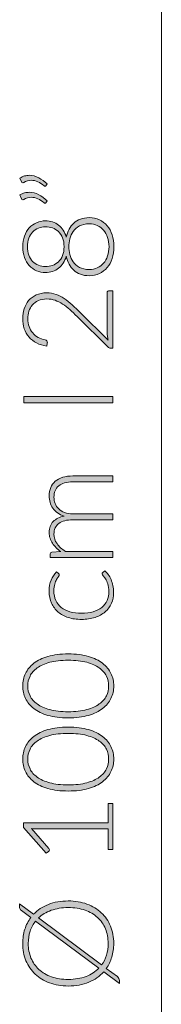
# Model space of a CAD drawing. Header units: inches. Extents: x 53.8 to 138.7, y -177.6 to -117.9.
# Tile 2 of 4: x 53.8 to 57.1, y -157.5 to -135. Entities that reach past the tile are written whole.
import ezdxf

# ---------------------------------------------------------------- set-up
doc = ezdxf.new("R2010")
doc.units = ezdxf.units.IN
doc.header["$MEASUREMENT"] = 0
doc.layers.add('Capa 1', color=7, linetype='Continuous')

# ---------------------------------------------------------------- blocks, each defined once
blk = doc.blocks.new('block 2')
at = {"layer": 'Capa 1'}
h = blk.add_hatch(color=250, dxfattribs=at)
h.dxf.hatch_style = 2
edge = h.paths.add_edge_path()
edge.add_spline(control_points=[(53.823, -138.655), (53.86, -138.633), (53.896, -138.618), (53.932, -138.609), (53.968, -138.599), (54.004, -138.594), (54.04, -138.594), (54.115, -138.594), (54.187, -138.612), (54.256, -138.649), (54.325, -138.685), (54.388, -138.733), (54.445, -138.791), (54.445, -138.791), (54.419, -138.831), (54.419, -138.831), (54.413, -138.838), (54.406, -138.842), (54.399, -138.842), (54.391, -138.842), (54.384, -138.839), (54.378, -138.833), (54.331, -138.797), (54.282, -138.766), (54.234, -138.742), (54.185, -138.718), (54.135, -138.706), (54.084, -138.706), (54.028, -138.706), (53.971, -138.723), (53.912, -138.757), (53.905, -138.762), (53.897, -138.764), (53.889, -138.764), (53.876, -138.764), (53.866, -138.757), (53.861, -138.742), (53.861, -138.742), (53.823, -138.655), (53.823, -138.655)], knot_values=[0, 0, 0, 0, 1, 1, 1, 2, 2, 2, 3, 3, 3, 4, 4, 4, 5, 5, 5, 6, 6, 6, 7, 7, 7, 8, 8, 8, 9, 9, 9, 10, 10, 10, 11, 11, 11, 12, 12, 12, 13, 13, 13, 13], degree=3, periodic=1)
edge = h.paths.add_edge_path()
edge.add_spline(control_points=[(53.823, -139.042), (53.86, -139.021), (53.896, -139.005), (53.932, -138.996), (53.968, -138.986), (54.004, -138.981), (54.04, -138.981), (54.115, -138.981), (54.187, -139), (54.256, -139.036), (54.325, -139.072), (54.388, -139.12), (54.445, -139.178), (54.445, -139.178), (54.419, -139.219), (54.419, -139.219), (54.413, -139.226), (54.406, -139.229), (54.399, -139.229), (54.391, -139.229), (54.384, -139.226), (54.378, -139.22), (54.331, -139.184), (54.282, -139.154), (54.234, -139.129), (54.185, -139.105), (54.135, -139.094), (54.084, -139.094), (54.028, -139.094), (53.971, -139.11), (53.912, -139.144), (53.905, -139.149), (53.897, -139.151), (53.889, -139.151), (53.876, -139.151), (53.866, -139.144), (53.861, -139.129), (53.861, -139.129), (53.823, -139.042), (53.823, -139.042)], knot_values=[0, 0, 0, 0, 1, 1, 1, 2, 2, 2, 3, 3, 3, 4, 4, 4, 5, 5, 5, 6, 6, 6, 7, 7, 7, 8, 8, 8, 9, 9, 9, 10, 10, 10, 11, 11, 11, 12, 12, 12, 13, 13, 13, 13], degree=3, periodic=1)
h = blk.add_hatch(color=250, dxfattribs=at)
h.dxf.hatch_style = 2
edge = h.paths.add_edge_path()
edge.add_spline(control_points=[(55.971, -140.222), (55.971, -140.319), (55.958, -140.409), (55.932, -140.49), (55.906, -140.571), (55.869, -140.641), (55.82, -140.698), (55.771, -140.757), (55.712, -140.802), (55.643, -140.834), (55.574, -140.867), (55.496, -140.883), (55.41, -140.883), (55.335, -140.883), (55.269, -140.873), (55.21, -140.851), (55.152, -140.829), (55.101, -140.799), (55.057, -140.76), (55.014, -140.72), (54.979, -140.674), (54.95, -140.619), (54.921, -140.565), (54.899, -140.505), (54.885, -140.44), (54.868, -140.5), (54.844, -140.552), (54.814, -140.598), (54.785, -140.645), (54.749, -140.683), (54.708, -140.714), (54.667, -140.746), (54.621, -140.769), (54.571, -140.786), (54.52, -140.802), (54.466, -140.81), (54.409, -140.81), (54.337, -140.81), (54.269, -140.796), (54.206, -140.769), (54.142, -140.742), (54.087, -140.703), (54.04, -140.652), (53.993, -140.601), (53.956, -140.539), (53.93, -140.467), (53.903, -140.395), (53.889, -140.313), (53.889, -140.222), (53.889, -140.131), (53.903, -140.05), (53.93, -139.978), (53.956, -139.905), (53.993, -139.843), (54.04, -139.792), (54.087, -139.741), (54.142, -139.701), (54.206, -139.674), (54.269, -139.647), (54.337, -139.633), (54.409, -139.633), (54.466, -139.633), (54.52, -139.641), (54.571, -139.657), (54.621, -139.674), (54.667, -139.698), (54.708, -139.729), (54.749, -139.761), (54.785, -139.8), (54.814, -139.846), (54.844, -139.892), (54.868, -139.945), (54.885, -140.004), (54.899, -139.939), (54.921, -139.879), (54.95, -139.825), (54.979, -139.771), (55.014, -139.724), (55.057, -139.685), (55.101, -139.645), (55.152, -139.615), (55.21, -139.593), (55.269, -139.57), (55.335, -139.559), (55.41, -139.559), (55.496, -139.559), (55.574, -139.576), (55.643, -139.608), (55.712, -139.641), (55.771, -139.686), (55.82, -139.744), (55.869, -139.802), (55.906, -139.872), (55.932, -139.953), (55.958, -140.034), (55.971, -140.124), (55.971, -140.222)], knot_values=[0, 0, 0, 0, 1, 1, 1, 2, 2, 2, 3, 3, 3, 4, 4, 4, 5, 5, 5, 6, 6, 6, 7, 7, 7, 8, 8, 8, 9, 9, 9, 10, 10, 10, 11, 11, 11, 12, 12, 12, 13, 13, 13, 14, 14, 14, 15, 15, 15, 16, 16, 16, 17, 17, 17, 18, 18, 18, 19, 19, 19, 20, 20, 20, 21, 21, 21, 22, 22, 22, 23, 23, 23, 24, 24, 24, 25, 25, 25, 26, 26, 26, 27, 27, 27, 28, 28, 28, 29, 29, 29, 30, 30, 30, 31, 31, 31, 32, 32, 32, 32], degree=3, periodic=1)
edge = h.paths.add_edge_path()
edge.add_spline(control_points=[(54.835, -140.222), (54.835, -140.144), (54.823, -140.076), (54.799, -140.019), (54.776, -139.962), (54.744, -139.915), (54.704, -139.877), (54.664, -139.84), (54.619, -139.813), (54.568, -139.795), (54.518, -139.777), (54.465, -139.768), (54.41, -139.768), (54.352, -139.768), (54.297, -139.778), (54.247, -139.799), (54.197, -139.819), (54.152, -139.848), (54.115, -139.887), (54.078, -139.926), (54.048, -139.973), (54.027, -140.029), (54.006, -140.086), (53.996, -140.15), (53.996, -140.222), (53.996, -140.293), (54.006, -140.358), (54.027, -140.414), (54.048, -140.471), (54.078, -140.519), (54.115, -140.557), (54.152, -140.596), (54.197, -140.626), (54.247, -140.646), (54.297, -140.666), (54.352, -140.676), (54.41, -140.676), (54.465, -140.676), (54.518, -140.667), (54.568, -140.649), (54.619, -140.632), (54.664, -140.604), (54.704, -140.567), (54.744, -140.529), (54.776, -140.482), (54.799, -140.425), (54.823, -140.368), (54.835, -140.3), (54.835, -140.222)], knot_values=[0, 0, 0, 0, 1, 1, 1, 2, 2, 2, 3, 3, 3, 4, 4, 4, 5, 5, 5, 6, 6, 6, 7, 7, 7, 8, 8, 8, 9, 9, 9, 10, 10, 10, 11, 11, 11, 12, 12, 12, 13, 13, 13, 14, 14, 14, 15, 15, 15, 16, 16, 16, 16], degree=3, periodic=1)
edge = h.paths.add_edge_path()
edge.add_spline(control_points=[(55.862, -140.222), (55.862, -140.144), (55.851, -140.073), (55.829, -140.009), (55.808, -139.945), (55.777, -139.891), (55.737, -139.844), (55.698, -139.799), (55.65, -139.763), (55.594, -139.738), (55.538, -139.713), (55.477, -139.7), (55.409, -139.7), (55.319, -139.7), (55.245, -139.717), (55.186, -139.749), (55.126, -139.782), (55.078, -139.824), (55.043, -139.875), (55.007, -139.926), (54.982, -139.981), (54.968, -140.043), (54.953, -140.104), (54.945, -140.164), (54.945, -140.222), (54.945, -140.279), (54.953, -140.338), (54.968, -140.4), (54.982, -140.461), (55.007, -140.518), (55.043, -140.568), (55.078, -140.619), (55.126, -140.661), (55.186, -140.694), (55.245, -140.726), (55.319, -140.742), (55.409, -140.742), (55.477, -140.742), (55.538, -140.73), (55.594, -140.705), (55.65, -140.68), (55.698, -140.645), (55.737, -140.599), (55.777, -140.554), (55.808, -140.499), (55.829, -140.434), (55.851, -140.37), (55.862, -140.299), (55.862, -140.222)], knot_values=[0, 0, 0, 0, 1, 1, 1, 2, 2, 2, 3, 3, 3, 4, 4, 4, 5, 5, 5, 6, 6, 6, 7, 7, 7, 8, 8, 8, 9, 9, 9, 10, 10, 10, 11, 11, 11, 12, 12, 12, 13, 13, 13, 14, 14, 14, 15, 15, 15, 16, 16, 16, 16], degree=3, periodic=1)
h = blk.add_hatch(color=250, dxfattribs=at)
h.dxf.hatch_style = 2
edge = h.paths.add_edge_path()
edge.add_spline(control_points=[(53.889, -141.859), (53.889, -141.781), (53.901, -141.707), (53.923, -141.636), (53.946, -141.566), (53.98, -141.504), (54.025, -141.45), (54.071, -141.396), (54.128, -141.354), (54.197, -141.322), (54.265, -141.29), (54.345, -141.274), (54.437, -141.274), (54.514, -141.274), (54.585, -141.286), (54.651, -141.31), (54.717, -141.333), (54.78, -141.365), (54.84, -141.405), (54.901, -141.446), (54.96, -141.492), (55.016, -141.546), (55.074, -141.599), (55.132, -141.655), (55.191, -141.713), (55.191, -141.713), (55.842, -142.351), (55.842, -142.351), (55.834, -142.32), (55.828, -142.288), (55.824, -142.255), (55.821, -142.222), (55.818, -142.189), (55.818, -142.155), (55.818, -142.155), (55.818, -141.276), (55.818, -141.276), (55.818, -141.26), (55.823, -141.248), (55.832, -141.239), (55.842, -141.23), (55.853, -141.225), (55.867, -141.225), (55.867, -141.225), (55.948, -141.225), (55.948, -141.225), (55.948, -141.225), (55.948, -142.539), (55.948, -142.539), (55.948, -142.539), (55.899, -142.539), (55.899, -142.539), (55.889, -142.539), (55.878, -142.537), (55.867, -142.531), (55.856, -142.526), (55.846, -142.519), (55.839, -142.512), (55.839, -142.512), (55.135, -141.817), (55.135, -141.817), (55.077, -141.759), (55.02, -141.706), (54.965, -141.657), (54.911, -141.608), (54.856, -141.566), (54.8, -141.53), (54.744, -141.494), (54.687, -141.466), (54.629, -141.445), (54.57, -141.424), (54.508, -141.414), (54.442, -141.414), (54.367, -141.414), (54.302, -141.426), (54.247, -141.451), (54.192, -141.476), (54.146, -141.51), (54.111, -141.551), (54.075, -141.593), (54.049, -141.641), (54.032, -141.695), (54.014, -141.749), (54.006, -141.806), (54.006, -141.866), (54.006, -141.93), (54.016, -141.989), (54.035, -142.043), (54.055, -142.098), (54.082, -142.146), (54.117, -142.187), (54.152, -142.229), (54.194, -142.264), (54.242, -142.291), (54.291, -142.318), (54.344, -142.337), (54.402, -142.348), (54.435, -142.358), (54.452, -142.376), (54.452, -142.405), (54.452, -142.408), (54.451, -142.41), (54.451, -142.413), (54.451, -142.415), (54.45, -142.418), (54.45, -142.42), (54.45, -142.42), (54.439, -142.489), (54.439, -142.489), (54.352, -142.477), (54.274, -142.454), (54.206, -142.417), (54.138, -142.382), (54.08, -142.336), (54.033, -142.282), (53.986, -142.227), (53.951, -142.164), (53.926, -142.092), (53.902, -142.02), (53.889, -141.942), (53.889, -141.859)], knot_values=[0, 0, 0, 0, 1, 1, 1, 2, 2, 2, 3, 3, 3, 4, 4, 4, 5, 5, 5, 6, 6, 6, 7, 7, 7, 8, 8, 8, 9, 9, 9, 10, 10, 10, 11, 11, 11, 12, 12, 12, 13, 13, 13, 14, 14, 14, 15, 15, 15, 16, 16, 16, 17, 17, 17, 18, 18, 18, 19, 19, 19, 20, 20, 20, 21, 21, 21, 22, 22, 22, 23, 23, 23, 24, 24, 24, 25, 25, 25, 26, 26, 26, 27, 27, 27, 28, 28, 28, 29, 29, 29, 30, 30, 30, 31, 31, 31, 32, 32, 32, 33, 33, 33, 34, 34, 34, 35, 35, 35, 36, 36, 36, 37, 37, 37, 38, 38, 38, 39, 39, 39, 40, 40, 40, 40], degree=3, periodic=1)
h = blk.add_hatch(color=250, dxfattribs=at)
h.dxf.hatch_style = 2
h.paths.add_polyline_path([(55.948, -143.637), (55.948, -143.785), (53.912, -143.785), (53.912, -143.637)])
h = blk.add_hatch(color=250, dxfattribs=at)
h.dxf.hatch_style = 2
edge = h.paths.add_edge_path()
edge.add_spline(control_points=[(55.948, -147.307), (55.948, -147.307), (54.517, -147.307), (54.517, -147.307), (54.517, -147.307), (54.517, -147.232), (54.517, -147.232), (54.517, -147.208), (54.529, -147.193), (54.552, -147.189), (54.552, -147.189), (54.76, -147.176), (54.76, -147.176), (54.721, -147.148), (54.684, -147.119), (54.652, -147.087), (54.619, -147.055), (54.591, -147.022), (54.568, -146.986), (54.544, -146.95), (54.526, -146.911), (54.513, -146.871), (54.5, -146.83), (54.493, -146.787), (54.493, -146.742), (54.493, -146.637), (54.524, -146.554), (54.585, -146.491), (54.646, -146.429), (54.731, -146.387), (54.839, -146.365), (54.779, -146.348), (54.728, -146.324), (54.685, -146.292), (54.642, -146.261), (54.606, -146.225), (54.578, -146.185), (54.549, -146.145), (54.528, -146.101), (54.515, -146.054), (54.5, -146.007), (54.493, -145.958), (54.493, -145.908), (54.493, -145.837), (54.505, -145.773), (54.529, -145.717), (54.552, -145.66), (54.587, -145.612), (54.633, -145.573), (54.679, -145.533), (54.736, -145.503), (54.803, -145.482), (54.87, -145.46), (54.947, -145.45), (55.033, -145.45), (55.033, -145.45), (55.948, -145.45), (55.948, -145.45), (55.948, -145.45), (55.948, -145.587), (55.948, -145.587), (55.948, -145.587), (55.033, -145.587), (55.033, -145.587), (54.893, -145.587), (54.786, -145.617), (54.713, -145.677), (54.64, -145.738), (54.603, -145.824), (54.603, -145.936), (54.603, -145.986), (54.612, -146.034), (54.63, -146.079), (54.649, -146.125), (54.675, -146.165), (54.712, -146.2), (54.747, -146.235), (54.792, -146.263), (54.846, -146.284), (54.9, -146.304), (54.962, -146.315), (55.033, -146.315), (55.033, -146.315), (55.948, -146.315), (55.948, -146.315), (55.948, -146.315), (55.948, -146.451), (55.948, -146.451), (55.948, -146.451), (55.033, -146.451), (55.033, -146.451), (54.894, -146.451), (54.788, -146.479), (54.714, -146.535), (54.64, -146.59), (54.603, -146.671), (54.603, -146.778), (54.603, -146.855), (54.626, -146.927), (54.673, -146.994), (54.719, -147.06), (54.784, -147.119), (54.866, -147.17), (54.866, -147.17), (55.948, -147.17), (55.948, -147.17), (55.948, -147.17), (55.948, -147.307), (55.948, -147.307)], knot_values=[0, 0, 0, 0, 1, 1, 1, 2, 2, 2, 3, 3, 3, 4, 4, 4, 5, 5, 5, 6, 6, 6, 7, 7, 7, 8, 8, 8, 9, 9, 9, 10, 10, 10, 11, 11, 11, 12, 12, 12, 13, 13, 13, 14, 14, 14, 15, 15, 15, 16, 16, 16, 17, 17, 17, 18, 18, 18, 19, 19, 19, 20, 20, 20, 21, 21, 21, 22, 22, 22, 23, 23, 23, 24, 24, 24, 25, 25, 25, 26, 26, 26, 27, 27, 27, 28, 28, 28, 29, 29, 29, 30, 30, 30, 31, 31, 31, 32, 32, 32, 33, 33, 33, 34, 34, 34, 35, 35, 35, 36, 36, 36, 36], degree=3, periodic=1)
h = blk.add_hatch(color=250, dxfattribs=at)
h.dxf.hatch_style = 2
edge = h.paths.add_edge_path()
edge.add_spline(control_points=[(54.708, -147.674), (54.713, -147.679), (54.717, -147.683), (54.72, -147.687), (54.724, -147.692), (54.725, -147.698), (54.725, -147.706), (54.725, -147.715), (54.719, -147.728), (54.706, -147.745), (54.693, -147.762), (54.679, -147.784), (54.663, -147.812), (54.648, -147.84), (54.634, -147.875), (54.621, -147.917), (54.608, -147.958), (54.601, -148.009), (54.601, -148.068), (54.601, -148.151), (54.616, -148.224), (54.645, -148.288), (54.675, -148.351), (54.716, -148.405), (54.771, -148.449), (54.826, -148.492), (54.892, -148.526), (54.97, -148.549), (55.047, -148.572), (55.135, -148.583), (55.232, -148.583), (55.332, -148.583), (55.422, -148.571), (55.499, -148.548), (55.577, -148.525), (55.642, -148.491), (55.695, -148.448), (55.749, -148.405), (55.79, -148.353), (55.817, -148.291), (55.845, -148.23), (55.859, -148.162), (55.859, -148.087), (55.859, -148.018), (55.851, -147.96), (55.834, -147.913), (55.818, -147.867), (55.801, -147.829), (55.781, -147.798), (55.762, -147.768), (55.744, -147.744), (55.728, -147.726), (55.712, -147.709), (55.703, -147.695), (55.703, -147.684), (55.703, -147.672), (55.708, -147.662), (55.718, -147.655), (55.718, -147.655), (55.764, -147.618), (55.764, -147.618), (55.793, -147.64), (55.82, -147.668), (55.845, -147.701), (55.869, -147.735), (55.891, -147.773), (55.909, -147.815), (55.927, -147.857), (55.941, -147.903), (55.952, -147.952), (55.962, -148.002), (55.967, -148.053), (55.967, -148.107), (55.967, -148.198), (55.95, -148.281), (55.917, -148.356), (55.884, -148.432), (55.836, -148.497), (55.773, -148.551), (55.711, -148.605), (55.633, -148.647), (55.543, -148.678), (55.451, -148.708), (55.348, -148.723), (55.232, -148.723), (55.122, -148.723), (55.023, -148.708), (54.932, -148.68), (54.842, -148.651), (54.765, -148.609), (54.699, -148.554), (54.634, -148.498), (54.583, -148.431), (54.548, -148.351), (54.511, -148.271), (54.493, -148.179), (54.493, -148.075), (54.493, -147.982), (54.508, -147.9), (54.538, -147.827), (54.568, -147.755), (54.608, -147.692), (54.659, -147.638), (54.659, -147.638), (54.708, -147.674), (54.708, -147.674)], knot_values=[0, 0, 0, 0, 1, 1, 1, 2, 2, 2, 3, 3, 3, 4, 4, 4, 5, 5, 5, 6, 6, 6, 7, 7, 7, 8, 8, 8, 9, 9, 9, 10, 10, 10, 11, 11, 11, 12, 12, 12, 13, 13, 13, 14, 14, 14, 15, 15, 15, 16, 16, 16, 17, 17, 17, 18, 18, 18, 19, 19, 19, 20, 20, 20, 21, 21, 21, 22, 22, 22, 23, 23, 23, 24, 24, 24, 25, 25, 25, 26, 26, 26, 27, 27, 27, 28, 28, 28, 29, 29, 29, 30, 30, 30, 31, 31, 31, 32, 32, 32, 33, 33, 33, 34, 34, 34, 35, 35, 35, 35], degree=3, periodic=1)
h = blk.add_hatch(color=250, dxfattribs=at)
h.dxf.hatch_style = 2
edge = h.paths.add_edge_path()
edge.add_spline(control_points=[(54.93, -149.51), (55.108, -149.51), (55.262, -149.529), (55.393, -149.567), (55.523, -149.606), (55.631, -149.658), (55.716, -149.724), (55.802, -149.79), (55.865, -149.868), (55.907, -149.956), (55.949, -150.045), (55.97, -150.14), (55.97, -150.241), (55.97, -150.341), (55.949, -150.436), (55.907, -150.524), (55.865, -150.612), (55.802, -150.69), (55.716, -150.756), (55.631, -150.822), (55.523, -150.874), (55.393, -150.912), (55.262, -150.95), (55.108, -150.969), (54.93, -150.969), (54.751, -150.969), (54.596, -150.95), (54.466, -150.912), (54.336, -150.874), (54.228, -150.822), (54.142, -150.756), (54.057, -150.69), (53.994, -150.612), (53.952, -150.524), (53.91, -150.436), (53.889, -150.341), (53.889, -150.241), (53.889, -150.14), (53.91, -150.045), (53.952, -149.956), (53.994, -149.868), (54.057, -149.79), (54.142, -149.724), (54.228, -149.658), (54.336, -149.606), (54.466, -149.567), (54.596, -149.529), (54.751, -149.51), (54.93, -149.51)], knot_values=[0, 0, 0, 0, 1, 1, 1, 2, 2, 2, 3, 3, 3, 4, 4, 4, 5, 5, 5, 6, 6, 6, 7, 7, 7, 8, 8, 8, 9, 9, 9, 10, 10, 10, 11, 11, 11, 12, 12, 12, 13, 13, 13, 14, 14, 14, 15, 15, 15, 16, 16, 16, 16], degree=3, periodic=1)
edge = h.paths.add_edge_path()
edge.add_spline(control_points=[(54.93, -149.654), (54.765, -149.654), (54.623, -149.669), (54.507, -149.701), (54.389, -149.733), (54.294, -149.775), (54.22, -149.829), (54.145, -149.882), (54.091, -149.944), (54.056, -150.015), (54.022, -150.087), (54.004, -150.162), (54.004, -150.241), (54.004, -150.319), (54.022, -150.394), (54.056, -150.465), (54.091, -150.536), (54.145, -150.598), (54.22, -150.652), (54.294, -150.706), (54.389, -150.748), (54.507, -150.78), (54.623, -150.812), (54.765, -150.828), (54.93, -150.828), (55.095, -150.828), (55.237, -150.812), (55.353, -150.78), (55.47, -150.748), (55.565, -150.706), (55.639, -150.652), (55.714, -150.598), (55.768, -150.536), (55.802, -150.465), (55.836, -150.394), (55.853, -150.319), (55.853, -150.241), (55.853, -150.162), (55.836, -150.087), (55.802, -150.015), (55.768, -149.944), (55.714, -149.882), (55.639, -149.829), (55.565, -149.775), (55.47, -149.733), (55.353, -149.701), (55.237, -149.669), (55.095, -149.654), (54.93, -149.654)], knot_values=[0, 0, 0, 0, 1, 1, 1, 2, 2, 2, 3, 3, 3, 4, 4, 4, 5, 5, 5, 6, 6, 6, 7, 7, 7, 8, 8, 8, 9, 9, 9, 10, 10, 10, 11, 11, 11, 12, 12, 12, 13, 13, 13, 14, 14, 14, 15, 15, 15, 16, 16, 16, 16], degree=3, periodic=1)
h = blk.add_hatch(color=250, dxfattribs=at)
h.dxf.hatch_style = 2
edge = h.paths.add_edge_path()
edge.add_spline(control_points=[(54.93, -151.179), (55.108, -151.179), (55.262, -151.198), (55.393, -151.236), (55.523, -151.274), (55.631, -151.327), (55.716, -151.393), (55.802, -151.459), (55.865, -151.537), (55.907, -151.625), (55.949, -151.714), (55.97, -151.809), (55.97, -151.909), (55.97, -152.01), (55.949, -152.105), (55.907, -152.193), (55.865, -152.281), (55.802, -152.358), (55.716, -152.424), (55.631, -152.491), (55.523, -152.543), (55.393, -152.581), (55.262, -152.618), (55.108, -152.637), (54.93, -152.637), (54.751, -152.637), (54.596, -152.618), (54.466, -152.581), (54.336, -152.543), (54.228, -152.491), (54.142, -152.424), (54.057, -152.358), (53.994, -152.281), (53.952, -152.193), (53.91, -152.105), (53.889, -152.01), (53.889, -151.909), (53.889, -151.809), (53.91, -151.714), (53.952, -151.625), (53.994, -151.537), (54.057, -151.459), (54.142, -151.393), (54.228, -151.327), (54.336, -151.274), (54.466, -151.236), (54.596, -151.198), (54.751, -151.179), (54.93, -151.179)], knot_values=[0, 0, 0, 0, 1, 1, 1, 2, 2, 2, 3, 3, 3, 4, 4, 4, 5, 5, 5, 6, 6, 6, 7, 7, 7, 8, 8, 8, 9, 9, 9, 10, 10, 10, 11, 11, 11, 12, 12, 12, 13, 13, 13, 14, 14, 14, 15, 15, 15, 16, 16, 16, 16], degree=3, periodic=1)
edge = h.paths.add_edge_path()
edge.add_spline(control_points=[(54.93, -151.322), (54.765, -151.322), (54.623, -151.338), (54.507, -151.37), (54.389, -151.402), (54.294, -151.444), (54.22, -151.497), (54.145, -151.55), (54.091, -151.613), (54.056, -151.684), (54.022, -151.756), (54.004, -151.831), (54.004, -151.909), (54.004, -151.988), (54.022, -152.063), (54.056, -152.134), (54.091, -152.205), (54.145, -152.267), (54.22, -152.321), (54.294, -152.375), (54.389, -152.417), (54.507, -152.449), (54.623, -152.481), (54.765, -152.496), (54.93, -152.496), (55.095, -152.496), (55.237, -152.481), (55.353, -152.449), (55.47, -152.417), (55.565, -152.375), (55.639, -152.321), (55.714, -152.267), (55.768, -152.205), (55.802, -152.134), (55.836, -152.063), (55.853, -151.988), (55.853, -151.909), (55.853, -151.831), (55.836, -151.756), (55.802, -151.684), (55.768, -151.613), (55.714, -151.55), (55.639, -151.497), (55.565, -151.444), (55.47, -151.402), (55.353, -151.37), (55.237, -151.338), (55.095, -151.322), (54.93, -151.322)], knot_values=[0, 0, 0, 0, 1, 1, 1, 2, 2, 2, 3, 3, 3, 4, 4, 4, 5, 5, 5, 6, 6, 6, 7, 7, 7, 8, 8, 8, 9, 9, 9, 10, 10, 10, 11, 11, 11, 12, 12, 12, 13, 13, 13, 14, 14, 14, 15, 15, 15, 16, 16, 16, 16], degree=3, periodic=1)
h = blk.add_hatch(color=250, dxfattribs=at)
h.dxf.hatch_style = 2
edge = h.paths.add_edge_path()
edge.add_spline(control_points=[(55.843, -153.967), (55.843, -153.967), (55.843, -153.499), (55.843, -153.499), (55.843, -153.499), (54.19, -153.499), (54.19, -153.499), (54.158, -153.499), (54.123, -153.498), (54.087, -153.495), (54.087, -153.495), (54.485, -153.944), (54.485, -153.944), (54.494, -153.953), (54.498, -153.965), (54.498, -153.978), (54.498, -153.994), (54.492, -154.007), (54.481, -154.016), (54.481, -154.016), (54.424, -154.057), (54.424, -154.057), (54.424, -154.057), (53.904, -153.469), (53.904, -153.469), (53.904, -153.469), (53.904, -153.363), (53.904, -153.363), (53.904, -153.363), (55.843, -153.363), (55.843, -153.363), (55.843, -153.363), (55.843, -152.918), (55.843, -152.918), (55.843, -152.918), (55.948, -152.918), (55.948, -152.918), (55.948, -152.918), (55.948, -153.967), (55.948, -153.967), (55.948, -153.967), (55.843, -153.967), (55.843, -153.967)], knot_values=[0, 0, 0, 0, 1, 1, 1, 2, 2, 2, 3, 3, 3, 4, 4, 4, 5, 5, 5, 6, 6, 6, 7, 7, 7, 8, 8, 8, 9, 9, 9, 10, 10, 10, 11, 11, 11, 12, 12, 12, 13, 13, 13, 14, 14, 14, 14], degree=3, periodic=1)
h = blk.add_hatch(color=250, dxfattribs=at)
h.dxf.hatch_style = 2
edge = h.paths.add_edge_path()
edge.add_spline(control_points=[(54.93, -155.144), (55.087, -155.144), (55.229, -155.167), (55.358, -155.214), (55.486, -155.261), (55.595, -155.327), (55.685, -155.413), (55.776, -155.498), (55.846, -155.6), (55.896, -155.719), (55.945, -155.838), (55.97, -155.97), (55.97, -156.115), (55.97, -156.225), (55.955, -156.328), (55.926, -156.423), (55.897, -156.519), (55.855, -156.605), (55.8, -156.683), (55.8, -156.683), (56.053, -156.871), (56.053, -156.871), (56.069, -156.884), (56.081, -156.898), (56.088, -156.913), (56.095, -156.929), (56.099, -156.944), (56.099, -156.961), (56.099, -156.961), (56.099, -157.024), (56.099, -157.024), (56.099, -157.024), (55.741, -156.758), (55.741, -156.758), (55.649, -156.861), (55.535, -156.942), (55.398, -156.999), (55.261, -157.056), (55.105, -157.084), (54.93, -157.084), (54.773, -157.084), (54.631, -157.061), (54.503, -157.013), (54.375, -156.966), (54.265, -156.899), (54.175, -156.814), (54.084, -156.728), (54.014, -156.626), (53.964, -156.508), (53.914, -156.389), (53.889, -156.257), (53.889, -156.115), (53.889, -155.999), (53.905, -155.891), (53.937, -155.791), (53.969, -155.691), (54.016, -155.602), (54.076, -155.522), (54.076, -155.522), (53.862, -155.362), (53.862, -155.362), (53.846, -155.351), (53.835, -155.341), (53.829, -155.332), (53.822, -155.324), (53.819, -155.309), (53.819, -155.29), (53.819, -155.29), (53.819, -155.211), (53.819, -155.211), (53.819, -155.211), (54.138, -155.449), (54.138, -155.449), (54.23, -155.352), (54.343, -155.277), (54.476, -155.223), (54.61, -155.17), (54.761, -155.144), (54.93, -155.144)], knot_values=[0, 0, 0, 0, 1, 1, 1, 2, 2, 2, 3, 3, 3, 4, 4, 4, 5, 5, 5, 6, 6, 6, 7, 7, 7, 8, 8, 8, 9, 9, 9, 10, 10, 10, 11, 11, 11, 12, 12, 12, 13, 13, 13, 14, 14, 14, 15, 15, 15, 16, 16, 16, 17, 17, 17, 18, 18, 18, 19, 19, 19, 20, 20, 20, 21, 21, 21, 22, 22, 22, 23, 23, 23, 24, 24, 24, 25, 25, 25, 26, 26, 26, 26], degree=3, periodic=1)
edge = h.paths.add_edge_path()
edge.add_spline(control_points=[(54.93, -156.933), (55.083, -156.933), (55.218, -156.911), (55.336, -156.866), (55.453, -156.821), (55.551, -156.757), (55.63, -156.676), (55.63, -156.676), (54.184, -155.603), (54.184, -155.603), (54.13, -155.671), (54.088, -155.748), (54.059, -155.833), (54.03, -155.919), (54.016, -156.013), (54.016, -156.115), (54.016, -156.235), (54.037, -156.346), (54.078, -156.446), (54.12, -156.547), (54.18, -156.633), (54.259, -156.705), (54.338, -156.778), (54.434, -156.834), (54.547, -156.874), (54.66, -156.913), (54.788, -156.933), (54.93, -156.933)], knot_values=[0, 0, 0, 0, 1, 1, 1, 2, 2, 2, 3, 3, 3, 4, 4, 4, 5, 5, 5, 6, 6, 6, 7, 7, 7, 8, 8, 8, 9, 9, 9, 9], degree=3, periodic=1)
edge = h.paths.add_edge_path()
edge.add_spline(control_points=[(54.93, -155.296), (54.784, -155.296), (54.654, -155.317), (54.54, -155.358), (54.425, -155.399), (54.329, -155.457), (54.25, -155.532), (54.25, -155.532), (55.692, -156.604), (55.692, -156.604), (55.741, -156.538), (55.778, -156.463), (55.804, -156.381), (55.829, -156.3), (55.842, -156.211), (55.842, -156.115), (55.842, -155.992), (55.821, -155.88), (55.78, -155.78), (55.739, -155.679), (55.679, -155.593), (55.6, -155.521), (55.521, -155.45), (55.426, -155.394), (55.313, -155.355), (55.2, -155.316), (55.072, -155.296), (54.93, -155.296)], knot_values=[0, 0, 0, 0, 1, 1, 1, 2, 2, 2, 3, 3, 3, 4, 4, 4, 5, 5, 5, 6, 6, 6, 7, 7, 7, 8, 8, 8, 9, 9, 9, 9], degree=3, periodic=1)
at = {"layer": 'Capa 1', "lineweight": 0}
blk.add_lwpolyline([(55.948, -143.637), (55.948, -143.785), (53.912, -143.785), (53.912, -143.637), (55.948, -143.637)], dxfattribs=at)
for points, knots in [([(53.823, -138.655), (53.86, -138.633), (53.896, -138.618), (53.932, -138.609), (53.968, -138.599), (54.004, -138.594), (54.04, -138.594), (54.115, -138.594), (54.187, -138.612), (54.256, -138.649), (54.325, -138.685), (54.388, -138.733), (54.445, -138.791), (54.445, -138.791), (54.419, -138.831), (54.419, -138.831), (54.413, -138.838), (54.406, -138.842), (54.399, -138.842), (54.391, -138.842), (54.384, -138.839), (54.378, -138.833), (54.331, -138.797), (54.282, -138.766), (54.234, -138.742), (54.185, -138.718), (54.135, -138.706), (54.084, -138.706), (54.028, -138.706), (53.971, -138.723), (53.912, -138.757), (53.905, -138.762), (53.897, -138.764), (53.889, -138.764), (53.876, -138.764), (53.866, -138.757), (53.861, -138.742), (53.861, -138.742), (53.823, -138.655), (53.823, -138.655)], [0, 0, 0, 0, 1, 1, 1, 2, 2, 2, 3, 3, 3, 4, 4, 4, 5, 5, 5, 6, 6, 6, 7, 7, 7, 8, 8, 8, 9, 9, 9, 10, 10, 10, 11, 11, 11, 12, 12, 12, 13, 13, 13, 13]), ([(53.823, -139.042), (53.86, -139.021), (53.896, -139.005), (53.932, -138.996), (53.968, -138.986), (54.004, -138.981), (54.04, -138.981), (54.115, -138.981), (54.187, -139), (54.256, -139.036), (54.325, -139.072), (54.388, -139.12), (54.445, -139.178), (54.445, -139.178), (54.419, -139.219), (54.419, -139.219), (54.413, -139.226), (54.406, -139.229), (54.399, -139.229), (54.391, -139.229), (54.384, -139.226), (54.378, -139.22), (54.331, -139.184), (54.282, -139.154), (54.234, -139.129), (54.185, -139.105), (54.135, -139.094), (54.084, -139.094), (54.028, -139.094), (53.971, -139.11), (53.912, -139.144), (53.905, -139.149), (53.897, -139.151), (53.889, -139.151), (53.876, -139.151), (53.866, -139.144), (53.861, -139.129), (53.861, -139.129), (53.823, -139.042), (53.823, -139.042)], [0, 0, 0, 0, 1, 1, 1, 2, 2, 2, 3, 3, 3, 4, 4, 4, 5, 5, 5, 6, 6, 6, 7, 7, 7, 8, 8, 8, 9, 9, 9, 10, 10, 10, 11, 11, 11, 12, 12, 12, 13, 13, 13, 13]), ([(55.971, -140.222), (55.971, -140.319), (55.958, -140.409), (55.932, -140.49), (55.906, -140.571), (55.869, -140.641), (55.82, -140.698), (55.771, -140.757), (55.712, -140.802), (55.643, -140.834), (55.574, -140.867), (55.496, -140.883), (55.41, -140.883), (55.335, -140.883), (55.269, -140.873), (55.21, -140.851), (55.152, -140.829), (55.101, -140.799), (55.057, -140.76), (55.014, -140.72), (54.979, -140.674), (54.95, -140.619), (54.921, -140.565), (54.899, -140.505), (54.885, -140.44), (54.868, -140.5), (54.844, -140.552), (54.814, -140.598), (54.785, -140.645), (54.749, -140.683), (54.708, -140.714), (54.667, -140.746), (54.621, -140.769), (54.571, -140.786), (54.52, -140.802), (54.466, -140.81), (54.409, -140.81), (54.337, -140.81), (54.269, -140.796), (54.206, -140.769), (54.142, -140.742), (54.087, -140.703), (54.04, -140.652), (53.993, -140.601), (53.956, -140.539), (53.93, -140.467), (53.903, -140.395), (53.889, -140.313), (53.889, -140.222), (53.889, -140.131), (53.903, -140.05), (53.93, -139.978), (53.956, -139.905), (53.993, -139.843), (54.04, -139.792), (54.087, -139.741), (54.142, -139.701), (54.206, -139.674), (54.269, -139.647), (54.337, -139.633), (54.409, -139.633), (54.466, -139.633), (54.52, -139.641), (54.571, -139.657), (54.621, -139.674), (54.667, -139.698), (54.708, -139.729), (54.749, -139.761), (54.785, -139.8), (54.814, -139.846), (54.844, -139.892), (54.868, -139.945), (54.885, -140.004), (54.899, -139.939), (54.921, -139.879), (54.95, -139.825), (54.979, -139.771), (55.014, -139.724), (55.057, -139.685), (55.101, -139.645), (55.152, -139.615), (55.21, -139.593), (55.269, -139.57), (55.335, -139.559), (55.41, -139.559), (55.496, -139.559), (55.574, -139.576), (55.643, -139.608), (55.712, -139.641), (55.771, -139.686), (55.82, -139.744), (55.869, -139.802), (55.906, -139.872), (55.932, -139.953), (55.958, -140.034), (55.971, -140.124), (55.971, -140.222)], [0, 0, 0, 0, 1, 1, 1, 2, 2, 2, 3, 3, 3, 4, 4, 4, 5, 5, 5, 6, 6, 6, 7, 7, 7, 8, 8, 8, 9, 9, 9, 10, 10, 10, 11, 11, 11, 12, 12, 12, 13, 13, 13, 14, 14, 14, 15, 15, 15, 16, 16, 16, 17, 17, 17, 18, 18, 18, 19, 19, 19, 20, 20, 20, 21, 21, 21, 22, 22, 22, 23, 23, 23, 24, 24, 24, 25, 25, 25, 26, 26, 26, 27, 27, 27, 28, 28, 28, 29, 29, 29, 30, 30, 30, 31, 31, 31, 32, 32, 32, 32]), ([(54.835, -140.222), (54.835, -140.144), (54.823, -140.076), (54.799, -140.019), (54.776, -139.962), (54.744, -139.915), (54.704, -139.877), (54.664, -139.84), (54.619, -139.813), (54.568, -139.795), (54.518, -139.777), (54.465, -139.768), (54.41, -139.768), (54.352, -139.768), (54.297, -139.778), (54.247, -139.799), (54.197, -139.819), (54.152, -139.848), (54.115, -139.887), (54.078, -139.926), (54.048, -139.973), (54.027, -140.029), (54.006, -140.086), (53.996, -140.15), (53.996, -140.222), (53.996, -140.293), (54.006, -140.358), (54.027, -140.414), (54.048, -140.471), (54.078, -140.519), (54.115, -140.557), (54.152, -140.596), (54.197, -140.626), (54.247, -140.646), (54.297, -140.666), (54.352, -140.676), (54.41, -140.676), (54.465, -140.676), (54.518, -140.667), (54.568, -140.649), (54.619, -140.632), (54.664, -140.604), (54.704, -140.567), (54.744, -140.529), (54.776, -140.482), (54.799, -140.425), (54.823, -140.368), (54.835, -140.3), (54.835, -140.222)], [0, 0, 0, 0, 1, 1, 1, 2, 2, 2, 3, 3, 3, 4, 4, 4, 5, 5, 5, 6, 6, 6, 7, 7, 7, 8, 8, 8, 9, 9, 9, 10, 10, 10, 11, 11, 11, 12, 12, 12, 13, 13, 13, 14, 14, 14, 15, 15, 15, 16, 16, 16, 16]), ([(55.862, -140.222), (55.862, -140.144), (55.851, -140.073), (55.829, -140.009), (55.808, -139.945), (55.777, -139.891), (55.737, -139.844), (55.698, -139.799), (55.65, -139.763), (55.594, -139.738), (55.538, -139.713), (55.477, -139.7), (55.409, -139.7), (55.319, -139.7), (55.245, -139.717), (55.186, -139.749), (55.126, -139.782), (55.078, -139.824), (55.043, -139.875), (55.007, -139.926), (54.982, -139.981), (54.968, -140.043), (54.953, -140.104), (54.945, -140.164), (54.945, -140.222), (54.945, -140.279), (54.953, -140.338), (54.968, -140.4), (54.982, -140.461), (55.007, -140.518), (55.043, -140.568), (55.078, -140.619), (55.126, -140.661), (55.186, -140.694), (55.245, -140.726), (55.319, -140.742), (55.409, -140.742), (55.477, -140.742), (55.538, -140.73), (55.594, -140.705), (55.65, -140.68), (55.698, -140.645), (55.737, -140.599), (55.777, -140.554), (55.808, -140.499), (55.829, -140.434), (55.851, -140.37), (55.862, -140.299), (55.862, -140.222)], [0, 0, 0, 0, 1, 1, 1, 2, 2, 2, 3, 3, 3, 4, 4, 4, 5, 5, 5, 6, 6, 6, 7, 7, 7, 8, 8, 8, 9, 9, 9, 10, 10, 10, 11, 11, 11, 12, 12, 12, 13, 13, 13, 14, 14, 14, 15, 15, 15, 16, 16, 16, 16]), ([(53.889, -141.859), (53.889, -141.781), (53.901, -141.707), (53.923, -141.636), (53.946, -141.566), (53.98, -141.504), (54.025, -141.45), (54.071, -141.396), (54.128, -141.354), (54.197, -141.322), (54.265, -141.29), (54.345, -141.274), (54.437, -141.274), (54.514, -141.274), (54.585, -141.286), (54.651, -141.31), (54.717, -141.333), (54.78, -141.365), (54.84, -141.405), (54.901, -141.446), (54.96, -141.492), (55.016, -141.546), (55.074, -141.599), (55.132, -141.655), (55.191, -141.713), (55.191, -141.713), (55.842, -142.351), (55.842, -142.351), (55.834, -142.32), (55.828, -142.288), (55.824, -142.255), (55.821, -142.222), (55.818, -142.189), (55.818, -142.155), (55.818, -142.155), (55.818, -141.276), (55.818, -141.276), (55.818, -141.26), (55.823, -141.248), (55.832, -141.239), (55.842, -141.23), (55.853, -141.225), (55.867, -141.225), (55.867, -141.225), (55.948, -141.225), (55.948, -141.225), (55.948, -141.225), (55.948, -142.539), (55.948, -142.539), (55.948, -142.539), (55.899, -142.539), (55.899, -142.539), (55.889, -142.539), (55.878, -142.537), (55.867, -142.531), (55.856, -142.526), (55.846, -142.519), (55.839, -142.512), (55.839, -142.512), (55.135, -141.817), (55.135, -141.817), (55.077, -141.759), (55.02, -141.706), (54.965, -141.657), (54.911, -141.608), (54.856, -141.566), (54.8, -141.53), (54.744, -141.494), (54.687, -141.466), (54.629, -141.445), (54.57, -141.424), (54.508, -141.414), (54.442, -141.414), (54.367, -141.414), (54.302, -141.426), (54.247, -141.451), (54.192, -141.476), (54.146, -141.51), (54.111, -141.551), (54.075, -141.593), (54.049, -141.641), (54.032, -141.695), (54.014, -141.749), (54.006, -141.806), (54.006, -141.866), (54.006, -141.93), (54.016, -141.989), (54.035, -142.043), (54.055, -142.098), (54.082, -142.146), (54.117, -142.187), (54.152, -142.229), (54.194, -142.264), (54.242, -142.291), (54.291, -142.318), (54.344, -142.337), (54.402, -142.348), (54.435, -142.358), (54.452, -142.376), (54.452, -142.405), (54.452, -142.408), (54.451, -142.41), (54.451, -142.413), (54.451, -142.415), (54.45, -142.418), (54.45, -142.42), (54.45, -142.42), (54.439, -142.489), (54.439, -142.489), (54.352, -142.477), (54.274, -142.454), (54.206, -142.417), (54.138, -142.382), (54.08, -142.336), (54.033, -142.282), (53.986, -142.227), (53.951, -142.164), (53.926, -142.092), (53.902, -142.02), (53.889, -141.942), (53.889, -141.859)], [0, 0, 0, 0, 1, 1, 1, 2, 2, 2, 3, 3, 3, 4, 4, 4, 5, 5, 5, 6, 6, 6, 7, 7, 7, 8, 8, 8, 9, 9, 9, 10, 10, 10, 11, 11, 11, 12, 12, 12, 13, 13, 13, 14, 14, 14, 15, 15, 15, 16, 16, 16, 17, 17, 17, 18, 18, 18, 19, 19, 19, 20, 20, 20, 21, 21, 21, 22, 22, 22, 23, 23, 23, 24, 24, 24, 25, 25, 25, 26, 26, 26, 27, 27, 27, 28, 28, 28, 29, 29, 29, 30, 30, 30, 31, 31, 31, 32, 32, 32, 33, 33, 33, 34, 34, 34, 35, 35, 35, 36, 36, 36, 37, 37, 37, 38, 38, 38, 39, 39, 39, 40, 40, 40, 40]), ([(55.948, -147.307), (55.948, -147.307), (54.517, -147.307), (54.517, -147.307), (54.517, -147.307), (54.517, -147.232), (54.517, -147.232), (54.517, -147.208), (54.529, -147.193), (54.552, -147.189), (54.552, -147.189), (54.76, -147.176), (54.76, -147.176), (54.721, -147.148), (54.684, -147.119), (54.652, -147.087), (54.619, -147.055), (54.591, -147.022), (54.568, -146.986), (54.544, -146.95), (54.526, -146.911), (54.513, -146.871), (54.5, -146.83), (54.493, -146.787), (54.493, -146.742), (54.493, -146.637), (54.524, -146.554), (54.585, -146.491), (54.646, -146.429), (54.731, -146.387), (54.839, -146.365), (54.779, -146.348), (54.728, -146.324), (54.685, -146.292), (54.642, -146.261), (54.606, -146.225), (54.578, -146.185), (54.549, -146.145), (54.528, -146.101), (54.515, -146.054), (54.5, -146.007), (54.493, -145.958), (54.493, -145.908), (54.493, -145.837), (54.505, -145.773), (54.529, -145.717), (54.552, -145.66), (54.587, -145.612), (54.633, -145.573), (54.679, -145.533), (54.736, -145.503), (54.803, -145.482), (54.87, -145.46), (54.947, -145.45), (55.033, -145.45), (55.033, -145.45), (55.948, -145.45), (55.948, -145.45), (55.948, -145.45), (55.948, -145.587), (55.948, -145.587), (55.948, -145.587), (55.033, -145.587), (55.033, -145.587), (54.893, -145.587), (54.786, -145.617), (54.713, -145.677), (54.64, -145.738), (54.603, -145.824), (54.603, -145.936), (54.603, -145.986), (54.612, -146.034), (54.63, -146.079), (54.649, -146.125), (54.675, -146.165), (54.712, -146.2), (54.747, -146.235), (54.792, -146.263), (54.846, -146.284), (54.9, -146.304), (54.962, -146.315), (55.033, -146.315), (55.033, -146.315), (55.948, -146.315), (55.948, -146.315), (55.948, -146.315), (55.948, -146.451), (55.948, -146.451), (55.948, -146.451), (55.033, -146.451), (55.033, -146.451), (54.894, -146.451), (54.788, -146.479), (54.714, -146.535), (54.64, -146.59), (54.603, -146.671), (54.603, -146.778), (54.603, -146.855), (54.626, -146.927), (54.673, -146.994), (54.719, -147.06), (54.784, -147.119), (54.866, -147.17), (54.866, -147.17), (55.948, -147.17), (55.948, -147.17), (55.948, -147.17), (55.948, -147.307), (55.948, -147.307)], [0, 0, 0, 0, 1, 1, 1, 2, 2, 2, 3, 3, 3, 4, 4, 4, 5, 5, 5, 6, 6, 6, 7, 7, 7, 8, 8, 8, 9, 9, 9, 10, 10, 10, 11, 11, 11, 12, 12, 12, 13, 13, 13, 14, 14, 14, 15, 15, 15, 16, 16, 16, 17, 17, 17, 18, 18, 18, 19, 19, 19, 20, 20, 20, 21, 21, 21, 22, 22, 22, 23, 23, 23, 24, 24, 24, 25, 25, 25, 26, 26, 26, 27, 27, 27, 28, 28, 28, 29, 29, 29, 30, 30, 30, 31, 31, 31, 32, 32, 32, 33, 33, 33, 34, 34, 34, 35, 35, 35, 36, 36, 36, 36]), ([(54.708, -147.674), (54.713, -147.679), (54.717, -147.683), (54.72, -147.687), (54.724, -147.692), (54.725, -147.698), (54.725, -147.706), (54.725, -147.715), (54.719, -147.728), (54.706, -147.745), (54.693, -147.762), (54.679, -147.784), (54.663, -147.812), (54.648, -147.84), (54.634, -147.875), (54.621, -147.917), (54.608, -147.958), (54.601, -148.009), (54.601, -148.068), (54.601, -148.151), (54.616, -148.224), (54.645, -148.288), (54.675, -148.351), (54.716, -148.405), (54.771, -148.449), (54.826, -148.492), (54.892, -148.526), (54.97, -148.549), (55.047, -148.572), (55.135, -148.583), (55.232, -148.583), (55.332, -148.583), (55.422, -148.571), (55.499, -148.548), (55.577, -148.525), (55.642, -148.491), (55.695, -148.448), (55.749, -148.405), (55.79, -148.353), (55.817, -148.291), (55.845, -148.23), (55.859, -148.162), (55.859, -148.087), (55.859, -148.018), (55.851, -147.96), (55.834, -147.913), (55.818, -147.867), (55.801, -147.829), (55.781, -147.798), (55.762, -147.768), (55.744, -147.744), (55.728, -147.726), (55.712, -147.709), (55.703, -147.695), (55.703, -147.684), (55.703, -147.672), (55.708, -147.662), (55.718, -147.655), (55.718, -147.655), (55.764, -147.618), (55.764, -147.618), (55.793, -147.64), (55.82, -147.668), (55.845, -147.701), (55.869, -147.735), (55.891, -147.773), (55.909, -147.815), (55.927, -147.857), (55.941, -147.903), (55.952, -147.952), (55.962, -148.002), (55.967, -148.053), (55.967, -148.107), (55.967, -148.198), (55.95, -148.281), (55.917, -148.356), (55.884, -148.432), (55.836, -148.497), (55.773, -148.551), (55.711, -148.605), (55.633, -148.647), (55.543, -148.678), (55.451, -148.708), (55.348, -148.723), (55.232, -148.723), (55.122, -148.723), (55.023, -148.708), (54.932, -148.68), (54.842, -148.651), (54.765, -148.609), (54.699, -148.554), (54.634, -148.498), (54.583, -148.431), (54.548, -148.351), (54.511, -148.271), (54.493, -148.179), (54.493, -148.075), (54.493, -147.982), (54.508, -147.9), (54.538, -147.827), (54.568, -147.755), (54.608, -147.692), (54.659, -147.638), (54.659, -147.638), (54.708, -147.674), (54.708, -147.674)], [0, 0, 0, 0, 1, 1, 1, 2, 2, 2, 3, 3, 3, 4, 4, 4, 5, 5, 5, 6, 6, 6, 7, 7, 7, 8, 8, 8, 9, 9, 9, 10, 10, 10, 11, 11, 11, 12, 12, 12, 13, 13, 13, 14, 14, 14, 15, 15, 15, 16, 16, 16, 17, 17, 17, 18, 18, 18, 19, 19, 19, 20, 20, 20, 21, 21, 21, 22, 22, 22, 23, 23, 23, 24, 24, 24, 25, 25, 25, 26, 26, 26, 27, 27, 27, 28, 28, 28, 29, 29, 29, 30, 30, 30, 31, 31, 31, 32, 32, 32, 33, 33, 33, 34, 34, 34, 35, 35, 35, 35]), ([(54.93, -149.51), (55.108, -149.51), (55.262, -149.529), (55.393, -149.567), (55.523, -149.606), (55.631, -149.658), (55.716, -149.724), (55.802, -149.79), (55.865, -149.868), (55.907, -149.956), (55.949, -150.045), (55.97, -150.14), (55.97, -150.241), (55.97, -150.341), (55.949, -150.436), (55.907, -150.524), (55.865, -150.612), (55.802, -150.69), (55.716, -150.756), (55.631, -150.822), (55.523, -150.874), (55.393, -150.912), (55.262, -150.95), (55.108, -150.969), (54.93, -150.969), (54.751, -150.969), (54.596, -150.95), (54.466, -150.912), (54.336, -150.874), (54.228, -150.822), (54.142, -150.756), (54.057, -150.69), (53.994, -150.612), (53.952, -150.524), (53.91, -150.436), (53.889, -150.341), (53.889, -150.241), (53.889, -150.14), (53.91, -150.045), (53.952, -149.956), (53.994, -149.868), (54.057, -149.79), (54.142, -149.724), (54.228, -149.658), (54.336, -149.606), (54.466, -149.567), (54.596, -149.529), (54.751, -149.51), (54.93, -149.51)], [0, 0, 0, 0, 1, 1, 1, 2, 2, 2, 3, 3, 3, 4, 4, 4, 5, 5, 5, 6, 6, 6, 7, 7, 7, 8, 8, 8, 9, 9, 9, 10, 10, 10, 11, 11, 11, 12, 12, 12, 13, 13, 13, 14, 14, 14, 15, 15, 15, 16, 16, 16, 16]), ([(54.93, -149.654), (54.765, -149.654), (54.623, -149.669), (54.507, -149.701), (54.389, -149.733), (54.294, -149.775), (54.22, -149.829), (54.145, -149.882), (54.091, -149.944), (54.056, -150.015), (54.022, -150.087), (54.004, -150.162), (54.004, -150.241), (54.004, -150.319), (54.022, -150.394), (54.056, -150.465), (54.091, -150.536), (54.145, -150.598), (54.22, -150.652), (54.294, -150.706), (54.389, -150.748), (54.507, -150.78), (54.623, -150.812), (54.765, -150.828), (54.93, -150.828), (55.095, -150.828), (55.237, -150.812), (55.353, -150.78), (55.47, -150.748), (55.565, -150.706), (55.639, -150.652), (55.714, -150.598), (55.768, -150.536), (55.802, -150.465), (55.836, -150.394), (55.853, -150.319), (55.853, -150.241), (55.853, -150.162), (55.836, -150.087), (55.802, -150.015), (55.768, -149.944), (55.714, -149.882), (55.639, -149.829), (55.565, -149.775), (55.47, -149.733), (55.353, -149.701), (55.237, -149.669), (55.095, -149.654), (54.93, -149.654)], [0, 0, 0, 0, 1, 1, 1, 2, 2, 2, 3, 3, 3, 4, 4, 4, 5, 5, 5, 6, 6, 6, 7, 7, 7, 8, 8, 8, 9, 9, 9, 10, 10, 10, 11, 11, 11, 12, 12, 12, 13, 13, 13, 14, 14, 14, 15, 15, 15, 16, 16, 16, 16]), ([(54.93, -151.179), (55.108, -151.179), (55.262, -151.198), (55.393, -151.236), (55.523, -151.274), (55.631, -151.327), (55.716, -151.393), (55.802, -151.459), (55.865, -151.537), (55.907, -151.625), (55.949, -151.714), (55.97, -151.809), (55.97, -151.909), (55.97, -152.01), (55.949, -152.105), (55.907, -152.193), (55.865, -152.281), (55.802, -152.358), (55.716, -152.424), (55.631, -152.491), (55.523, -152.543), (55.393, -152.581), (55.262, -152.618), (55.108, -152.637), (54.93, -152.637), (54.751, -152.637), (54.596, -152.618), (54.466, -152.581), (54.336, -152.543), (54.228, -152.491), (54.142, -152.424), (54.057, -152.358), (53.994, -152.281), (53.952, -152.193), (53.91, -152.105), (53.889, -152.01), (53.889, -151.909), (53.889, -151.809), (53.91, -151.714), (53.952, -151.625), (53.994, -151.537), (54.057, -151.459), (54.142, -151.393), (54.228, -151.327), (54.336, -151.274), (54.466, -151.236), (54.596, -151.198), (54.751, -151.179), (54.93, -151.179)], [0, 0, 0, 0, 1, 1, 1, 2, 2, 2, 3, 3, 3, 4, 4, 4, 5, 5, 5, 6, 6, 6, 7, 7, 7, 8, 8, 8, 9, 9, 9, 10, 10, 10, 11, 11, 11, 12, 12, 12, 13, 13, 13, 14, 14, 14, 15, 15, 15, 16, 16, 16, 16]), ([(54.93, -151.322), (54.765, -151.322), (54.623, -151.338), (54.507, -151.37), (54.389, -151.402), (54.294, -151.444), (54.22, -151.497), (54.145, -151.55), (54.091, -151.613), (54.056, -151.684), (54.022, -151.756), (54.004, -151.831), (54.004, -151.909), (54.004, -151.988), (54.022, -152.063), (54.056, -152.134), (54.091, -152.205), (54.145, -152.267), (54.22, -152.321), (54.294, -152.375), (54.389, -152.417), (54.507, -152.449), (54.623, -152.481), (54.765, -152.496), (54.93, -152.496), (55.095, -152.496), (55.237, -152.481), (55.353, -152.449), (55.47, -152.417), (55.565, -152.375), (55.639, -152.321), (55.714, -152.267), (55.768, -152.205), (55.802, -152.134), (55.836, -152.063), (55.853, -151.988), (55.853, -151.909), (55.853, -151.831), (55.836, -151.756), (55.802, -151.684), (55.768, -151.613), (55.714, -151.55), (55.639, -151.497), (55.565, -151.444), (55.47, -151.402), (55.353, -151.37), (55.237, -151.338), (55.095, -151.322), (54.93, -151.322)], [0, 0, 0, 0, 1, 1, 1, 2, 2, 2, 3, 3, 3, 4, 4, 4, 5, 5, 5, 6, 6, 6, 7, 7, 7, 8, 8, 8, 9, 9, 9, 10, 10, 10, 11, 11, 11, 12, 12, 12, 13, 13, 13, 14, 14, 14, 15, 15, 15, 16, 16, 16, 16]), ([(55.843, -153.967), (55.843, -153.967), (55.843, -153.499), (55.843, -153.499), (55.843, -153.499), (54.19, -153.499), (54.19, -153.499), (54.158, -153.499), (54.123, -153.498), (54.087, -153.495), (54.087, -153.495), (54.485, -153.944), (54.485, -153.944), (54.494, -153.953), (54.498, -153.965), (54.498, -153.978), (54.498, -153.994), (54.492, -154.007), (54.481, -154.016), (54.481, -154.016), (54.424, -154.057), (54.424, -154.057), (54.424, -154.057), (53.904, -153.469), (53.904, -153.469), (53.904, -153.469), (53.904, -153.363), (53.904, -153.363), (53.904, -153.363), (55.843, -153.363), (55.843, -153.363), (55.843, -153.363), (55.843, -152.918), (55.843, -152.918), (55.843, -152.918), (55.948, -152.918), (55.948, -152.918), (55.948, -152.918), (55.948, -153.967), (55.948, -153.967), (55.948, -153.967), (55.843, -153.967), (55.843, -153.967)], [0, 0, 0, 0, 1, 1, 1, 2, 2, 2, 3, 3, 3, 4, 4, 4, 5, 5, 5, 6, 6, 6, 7, 7, 7, 8, 8, 8, 9, 9, 9, 10, 10, 10, 11, 11, 11, 12, 12, 12, 13, 13, 13, 14, 14, 14, 14]), ([(54.93, -155.144), (55.087, -155.144), (55.229, -155.167), (55.358, -155.214), (55.486, -155.261), (55.595, -155.327), (55.685, -155.413), (55.776, -155.498), (55.846, -155.6), (55.896, -155.719), (55.945, -155.838), (55.97, -155.97), (55.97, -156.115), (55.97, -156.225), (55.955, -156.328), (55.926, -156.423), (55.897, -156.519), (55.855, -156.605), (55.8, -156.683), (55.8, -156.683), (56.053, -156.871), (56.053, -156.871), (56.069, -156.884), (56.081, -156.898), (56.088, -156.913), (56.095, -156.929), (56.099, -156.944), (56.099, -156.961), (56.099, -156.961), (56.099, -157.024), (56.099, -157.024), (56.099, -157.024), (55.741, -156.758), (55.741, -156.758), (55.649, -156.861), (55.535, -156.942), (55.398, -156.999), (55.261, -157.056), (55.105, -157.084), (54.93, -157.084), (54.773, -157.084), (54.631, -157.061), (54.503, -157.013), (54.375, -156.966), (54.265, -156.899), (54.175, -156.814), (54.084, -156.728), (54.014, -156.626), (53.964, -156.508), (53.914, -156.389), (53.889, -156.257), (53.889, -156.115), (53.889, -155.999), (53.905, -155.891), (53.937, -155.791), (53.969, -155.691), (54.016, -155.602), (54.076, -155.522), (54.076, -155.522), (53.862, -155.362), (53.862, -155.362), (53.846, -155.351), (53.835, -155.341), (53.829, -155.332), (53.822, -155.324), (53.819, -155.309), (53.819, -155.29), (53.819, -155.29), (53.819, -155.211), (53.819, -155.211), (53.819, -155.211), (54.138, -155.449), (54.138, -155.449), (54.23, -155.352), (54.343, -155.277), (54.476, -155.223), (54.61, -155.17), (54.761, -155.144), (54.93, -155.144)], [0, 0, 0, 0, 1, 1, 1, 2, 2, 2, 3, 3, 3, 4, 4, 4, 5, 5, 5, 6, 6, 6, 7, 7, 7, 8, 8, 8, 9, 9, 9, 10, 10, 10, 11, 11, 11, 12, 12, 12, 13, 13, 13, 14, 14, 14, 15, 15, 15, 16, 16, 16, 17, 17, 17, 18, 18, 18, 19, 19, 19, 20, 20, 20, 21, 21, 21, 22, 22, 22, 23, 23, 23, 24, 24, 24, 25, 25, 25, 26, 26, 26, 26]), ([(54.93, -155.296), (54.784, -155.296), (54.654, -155.317), (54.54, -155.358), (54.425, -155.399), (54.329, -155.457), (54.25, -155.532), (54.25, -155.532), (55.692, -156.604), (55.692, -156.604), (55.741, -156.538), (55.778, -156.463), (55.804, -156.381), (55.829, -156.3), (55.842, -156.211), (55.842, -156.115), (55.842, -155.992), (55.821, -155.88), (55.78, -155.78), (55.739, -155.679), (55.679, -155.593), (55.6, -155.521), (55.521, -155.45), (55.426, -155.394), (55.313, -155.355), (55.2, -155.316), (55.072, -155.296), (54.93, -155.296)], [0, 0, 0, 0, 1, 1, 1, 2, 2, 2, 3, 3, 3, 4, 4, 4, 5, 5, 5, 6, 6, 6, 7, 7, 7, 8, 8, 8, 9, 9, 9, 9]), ([(54.93, -156.933), (55.083, -156.933), (55.218, -156.911), (55.336, -156.866), (55.453, -156.821), (55.551, -156.757), (55.63, -156.676), (55.63, -156.676), (54.184, -155.603), (54.184, -155.603), (54.13, -155.671), (54.088, -155.748), (54.059, -155.833), (54.03, -155.919), (54.016, -156.013), (54.016, -156.115), (54.016, -156.235), (54.037, -156.346), (54.078, -156.446), (54.12, -156.547), (54.18, -156.633), (54.259, -156.705), (54.338, -156.778), (54.434, -156.834), (54.547, -156.874), (54.66, -156.913), (54.788, -156.933), (54.93, -156.933)], [0, 0, 0, 0, 1, 1, 1, 2, 2, 2, 3, 3, 3, 4, 4, 4, 5, 5, 5, 6, 6, 6, 7, 7, 7, 8, 8, 8, 9, 9, 9, 9])]:
    blk.add_open_spline(points, degree=3, knots=knots, dxfattribs=at)

msp = doc.modelspace()

# ---------------------------------------------------------------- linework, layer by layer
at = {"layer": 'Capa 1', "color": 7, "lineweight": 9}
msp.add_lwpolyline([(57.058, -118.658), (57.058, -177.533)], dxfattribs=at)

# ---------------------------------------------------------------- block references
at = {"layer": 'Capa 1'}
msp.add_blockref('block 2', (0, 0), dxfattribs=at)

doc.saveas('drawing.dxf')
